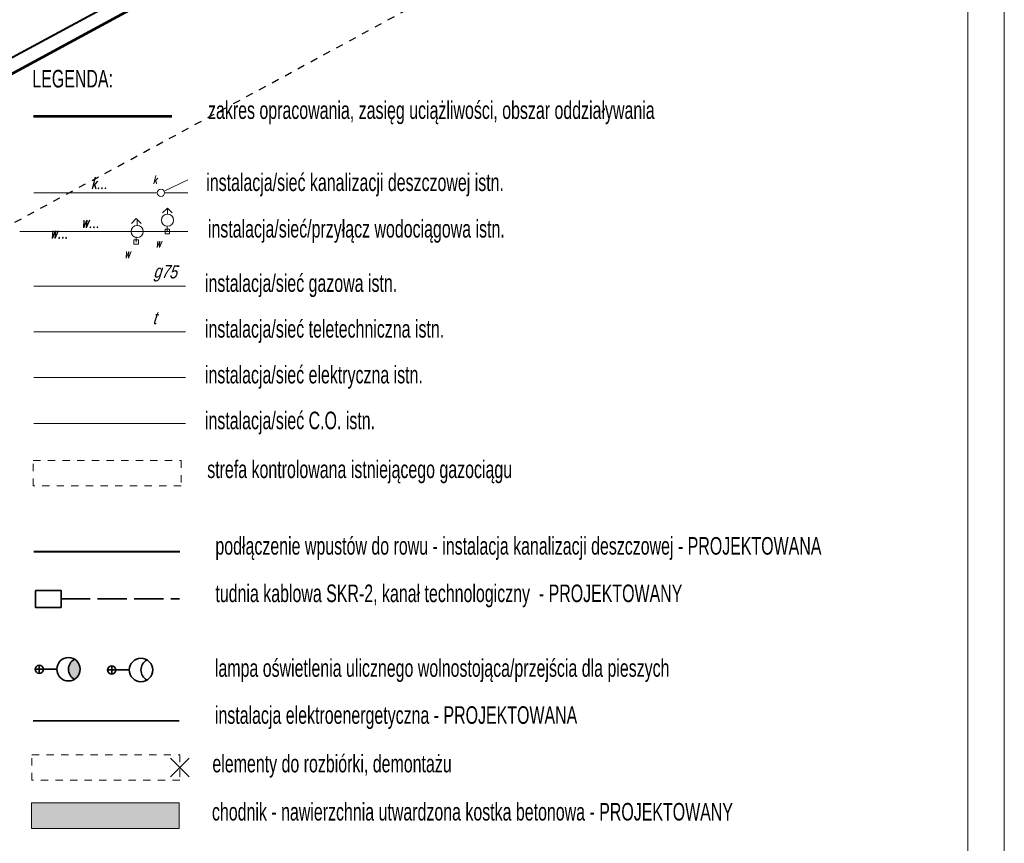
# Model space of a CAD drawing. Header units: metres. Extents: x 7437397 to 7437781, y 5556608 to 5556944.
# Tile 44 of 46: x 7437714 to 7437781, y 5556683 to 5556739. Entities that reach past the tile are written whole.
import ezdxf
from ezdxf.enums import TextEntityAlignment as Align

# ---------------------------------------------------------------- set-up
doc = ezdxf.new("R2010")
doc.units = ezdxf.units.M
doc.header["$MEASUREMENT"] = 0
for name, pattern in [('0.5_0.5', [1.5, 0.5, -0.5, 0.5]), ('314-500', [2.5, 2, -0.5]), ('GUZ', [10, 5, -5]), ('PTRW01_01-500', [1, 0.5, -0.5])]:
    doc.linetypes.add(name, pattern=pattern)
doc.layers.get('0').update_dxf_attribs({"color": 250, "lineweight": 5})
for name, color, linetype, lineweight in [('_PROJ_WYMIARY', 7, 'Continuous', 9), ('_PROJ_ZAGOSPODAROWANIE', 7, 'Continuous', 13), ('_TABELKA', 7, 'Continuous', 15), ('AA sieci', 28, 'Continuous', 35), ('ARCH_0', 7, 'Continuous', 13), ('ARCH_HATCH', 7, 'Continuous', 13), ('ARCH_TITLE', 7, 'Continuous', 0), ('D_odwodnienie liniowe_wpust', 36, 'Continuous', 30), ('Elektryka_kanalizacja_technologiczna', 240, '314-500', 35), ('Elektryka_oswietlenie_zewnetrzne', 1, 'Continuous', 35), ('Elektryka_studzienki', 1, 'Continuous', 35), ('ELEKTRYKA_TRASY', 1, 'Continuous', 35), ('GAZ', 50, 'Continuous', 30), ('MPZP', 250, 'Continuous', 5), ('SZNPP_111', 7, 'Continuous', 0), ('UEEPO_585', 7, 'Continuous', 0), ('UGGPO_583', 7, 'Continuous', 0), ('UTTPO_586', 7, 'Continuous', 0), ('UWWPO_581', 7, 'Continuous', 0), ('Warstwa 1', 250, 'Continuous', 5), ('Warstwa 2', 250, 'Continuous', 5), ('Warstwa1Kanalizacja deszczowa', 34, 'Continuous', 40)]:
    doc.layers.add(name, color=color, linetype=linetype, lineweight=lineweight)
doc.layers.add('PB', color=9, linetype='Continuous')
doc.styles.add('DROGI', font='arial.ttf', dxfattribs={"width": 0.55, "height": 1.25})
doc.styles.add('romans_1', font='romans.shx', dxfattribs={"width": 0.7, "oblique": 14, "height": 0.7})
doc.styles.add('romans_2', font='romans.shx', dxfattribs={"width": 0.7, "oblique": 14, "height": 0.85})
doc.styles.add('Style-WORKING_1250 I 0.26180', font='WORKING_1250.shx', dxfattribs={"oblique": 15})
doc.linetypes.add('KTOK05_01-500', pattern='A,3.75,[13,dgnlstyle-rozp_2015.shx,S=0.002778,R=0,X=0,Y=0],3.75', length=7.5)

# ---------------------------------------------------------------- blocks, each defined once
blk = doc.blocks.new('wyci')
at = {"color": 1, "linetype": 'Continuous', "lineweight": 13, "flags": 128}
for points in [[(4544150.2, 5410499.56), (4544147.63, 5410502.13)], [(4544147.63, 5410499.56), (4544150.2, 5410502.13)]]:
    blk.add_lwpolyline(points, dxfattribs=at)
blk = doc.blocks.new('slup_oswietleniowy_3')
h = blk.add_hatch(color=256)
h.dxf.hatch_style = 1
h.paths.add_polyline_path([(3, -0.866, 0.267949), (3.5, 0, 0.267949), (3, 0.866, 0.57735)])
for p, q in [((-0.35, 0), (1.5, 0)), ((0, 0.35), (0, -0.35))]:
    blk.add_line(p, q)
for centre, radius in [((2.5, 0), 1), ((0, 0), 0.35)]:
    blk.add_circle(centre, radius)
blk.add_arc((3.5, 0), 1, 120, 240)
blk = doc.blocks.new('slup_oswietleniowy_4')
for p, q in [((-0.35, 0), (1.5, 0)), ((0, 0.35), (0, -0.35))]:
    blk.add_line(p, q)
for centre, radius in [((2.5, 0), 1), ((0, 0), 0.35)]:
    blk.add_circle(centre, radius)
blk.add_arc((3.5, 0), 1, 120, 240)

msp = doc.modelspace()

# ---------------------------------------------------------------- hatches: boundary and pattern name
at = {"layer": 'ARCH_HATCH', "linetype": 'Continuous', "lineweight": 25}
h = msp.add_hatch(color=254, dxfattribs=at)
h.dxf.hatch_style = 1
h.paths.add_polyline_path([(7437714.775, 5556685.312), (7437724.875, 5556685.312), (7437724.875, 5556683.573), (7437714.775, 5556683.573)])

# ---------------------------------------------------------------- linework, layer by layer
at = {"layer": '_PROJ_ZAGOSPODAROWANIE', "linetype": '314-500', "const_width": 0.2}
msp.add_lwpolyline([(7437724.383, 5556732.236), (7437714.909, 5556732.236)], dxfattribs=at)
at = {"layer": '_PROJ_ZAGOSPODAROWANIE', "color": 10, "linetype": '0.5_0.5'}
msp.add_lwpolyline([(7437714.806, 5556688.604), (7437724.906, 5556688.604), (7437724.906, 5556686.866), (7437714.806, 5556686.866)], close=True, dxfattribs=at)
at = {"layer": '_TABELKA', "color": 7}
for points in [[(7437781.258, 5556832.776), (7437417.541, 5556832.776), (7437417.541, 5556622.776), (7437781.258, 5556622.776)], [(7437778.758, 5556830.276), (7437420.041, 5556830.276), (7437420.041, 5556625.276), (7437778.758, 5556625.276)]]:
    msp.add_lwpolyline(points, close=True, dxfattribs=at)
at = {"layer": 'AA sieci', "color": 17, "lineweight": 9}
for p, q in [((7437725.448, 5556727.901, 0.262), (7437723.842, 5556727.115, 0.032)), ((7437725.448, 5556727.901, 0.262), (7437723.842, 5556727.115, 0.032)), ((7437714.928, 5556727.006), (7437723.371, 5556727.006)), ((7437714.928, 5556727.006), (7437723.371, 5556727.006)), ((7437723.867, 5556727.006), (7437725.448, 5556727.006)), ((7437723.867, 5556727.006), (7437725.448, 5556727.006))]:
    msp.add_line(p, q, dxfattribs=at)
msp.add_circle((7437723.619, 5556727.006), 0.248, dxfattribs=at)
msp.add_circle((7437723.619, 5556727.006), 0.248, dxfattribs=at)
at = {"layer": 'ARCH_TITLE', "color": 7, "linetype": 'Continuous'}
msp.add_lwpolyline([(7437714.775, 5556685.312), (7437724.875, 5556685.312), (7437724.875, 5556683.573), (7437714.775, 5556683.573)], close=True, dxfattribs=at)
at = {"layer": 'D_odwodnienie liniowe_wpust'}
msp.add_line((7437714.928, 5556702.495), (7437724.91, 5556702.495), dxfattribs=at)
at = {"layer": 'Elektryka_kanalizacja_technologiczna', "lineweight": 35}
msp.add_line((7437716.791, 5556699.251), (7437724.881, 5556699.251), dxfattribs=at)
at = {"layer": 'Elektryka_studzienki'}
msp.add_lwpolyline([(7437715.041, 5556699.831), (7437716.791, 5556699.831), (7437716.791, 5556698.671), (7437715.041, 5556698.671)], close=True, dxfattribs=at)
at = {"layer": 'ELEKTRYKA_TRASY', "lineweight": 35}
msp.add_line((7437714.893, 5556690.933), (7437724.875, 5556690.933), dxfattribs=at)
at = {"layer": 'GAZ', "linetype": '0.5_0.5', "lineweight": 20}
msp.add_lwpolyline([(7437714.893, 5556708.717), (7437724.993, 5556708.717), (7437724.993, 5556706.978), (7437714.893, 5556706.978)], close=True, dxfattribs=at)
at = {"layer": 'MPZP', "color": 212, "linetype": 'KTOK05_01-500', "lineweight": 40, "flags": 128}
msp.add_lwpolyline([(7437495.183, 5556636.991), (7437534.91, 5556646.91), (7437607.002, 5556679.825), (7437691.32, 5556724.349), (7437761.13, 5556762.033)], dxfattribs=at)
at = {"layer": 'PB', "color": 5, "linetype": 'GUZ', "lineweight": 5}
for p, q in [((7437724.062, 5556725.971, 136.481), (7437723.732, 5556725.64, 136.481)), ((7437724.062, 5556725.558, 136.481), (7437724.062, 5556725.971, 136.481)), ((7437724.062, 5556725.971, 136.481), (7437724.393, 5556725.64, 136.481)), ((7437721.931, 5556725.251), (7437721.6, 5556724.921)), ((7437721.931, 5556725.251), (7437722.262, 5556724.921)), ((7437721.991, 5556724.778), (7437721.991, 5556725.191)), ((7437724.054, 5556724.364), (7437724.054, 5556724.73)), ((7437721.923, 5556723.645, -136.481), (7437721.923, 5556724.011, -136.481))]:
    msp.add_line(p, q, dxfattribs=at)
at = {"layer": 'PB', "lineweight": 5}
for p, q in [((7437724.209, 5556724.519), (7437723.899, 5556724.519)), ((7437723.899, 5556724.519), (7437723.899, 5556724.209)), ((7437724.209, 5556724.209), (7437724.209, 5556724.519)), ((7437723.899, 5556724.209), (7437724.209, 5556724.209)), ((7437722.078, 5556723.8, -136.481), (7437721.768, 5556723.8, -136.481)), ((7437721.768, 5556723.8, -136.481), (7437721.768, 5556723.489, -136.481)), ((7437721.768, 5556723.489, -136.481), (7437722.078, 5556723.489, -136.481)), ((7437722.078, 5556723.489, -136.481), (7437722.078, 5556723.8, -136.481))]:
    msp.add_line(p, q, dxfattribs=at)
at = {"layer": 'PB', "color": 5, "lineweight": 5}
for centre in [(7437724.062, 5556725.144, 136.481), (7437721.991, 5556724.364)]:
    msp.add_circle(centre, 0.414, dxfattribs=at)
at = {"layer": 'SZNPP_111', "color": 6, "linetype": 'Continuous', "lineweight": 9}
msp.add_line((7437714.928, 5556711.248), (7437725.298, 5556711.248), dxfattribs=at)
at = {"layer": 'UEEPO_585', "color": 1, "linetype": 'Continuous', "lineweight": 13}
msp.add_line((7437714.928, 5556714.377), (7437725.298, 5556714.377), dxfattribs=at)
at = {"layer": 'UGGPO_583', "color": 2, "linetype": 'Continuous', "lineweight": 18}
msp.add_line((7437714.928, 5556720.634), (7437725.298, 5556720.634), dxfattribs=at)
at = {"layer": 'UTTPO_586', "color": 40, "linetype": 'Continuous', "lineweight": 18}
msp.add_line((7437714.928, 5556717.506), (7437725.298, 5556717.506), dxfattribs=at)
at = {"layer": 'UWWPO_581', "color": 5, "linetype": 'Continuous'}
msp.add_line((7437725.448, 5556724.364), (7437713.971, 5556724.364), dxfattribs=at)
at = {"layer": 'Warstwa 1', "color": 207, "linetype": 'Continuous', "lineweight": 53, "true_color": 0x6e1e6e, "flags": 128}
msp.add_lwpolyline([(7437466.384, 5556694.725), (7437479.253, 5556654.299), (7437507.556, 5556623.548), (7437507.556, 5556623.548), (7437761.553, 5556761.255), (7437724.258, 5556829.774), (7437466.384, 5556694.725)], close=True, dxfattribs=at)
at = {"layer": 'Warstwa 2', "color": 5, "linetype": 'PTRW01_01-500', "lineweight": 30, "flags": 128}
msp.add_lwpolyline([(7437497.381, 5556607.746), (7437776.307, 5556758.981), (7437676.21, 5556943.59), (7437397.285, 5556792.356), (7437497.381, 5556607.746)], close=True, dxfattribs=at)
at = {"layer": 'Warstwa1Kanalizacja deszczowa'}
msp.add_line((7437714.928, 5556702.495), (7437724.91, 5556702.495), dxfattribs=at)

# ---------------------------------------------------------------- block references
at = {"layer": 'ARCH_0', "lineweight": 30, "xscale": 0.5, "yscale": 0.5, "zscale": 0.5}
msp.add_blockref('wyci', (5165650.448, 2851437.313), dxfattribs=at)
at = {"layer": 'Elektryka_oswietlenie_zewnetrzne', "linetype": 'Continuous', "xscale": 0.8, "yscale": 0.8, "zscale": 0.001}
msp.add_blockref('slup_oswietleniowy_3', (7437715.301, 5556694.446), dxfattribs=at)
at = {"layer": 'Elektryka_oswietlenie_zewnetrzne', "xscale": 0.8, "yscale": 0.8, "zscale": 0.8}
msp.add_blockref('slup_oswietleniowy_4', (7437720.254, 5556694.399), dxfattribs=at)

# ---------------------------------------------------------------- texts
at = {"layer": '_PROJ_WYMIARY', "style": 'DROGI', "width": 0.65}
for s, p in [('LEGENDA:', (7437714.83, 5556734.21)), ('zakres opracowania, zasięg uciążliwości, obszar oddziaływania', (7437726.838, 5556732.058)), ('instalacja/sieć kanalizacji deszczowej istn.', (7437726.715, 5556727.131)), ('instalacja/sieć/przyłącz wodociągowa istn.', (7437726.829, 5556723.952)), ('instalacja/sieć gazowa istn.', (7437726.625, 5556720.24)), ('instalacja/sieć teletechniczna istn.', (7437726.625, 5556717.112)), ('instalacja/sieć elektryczna istn.', (7437726.625, 5556713.983)), ('instalacja/sieć C.O. istn.', (7437726.625, 5556710.854)), ('strefa kontrolowana istniejącego gazociągu', (7437726.784, 5556707.514)), ('podłączenie wpustów do rowu - instalacja kanalizacji deszczowej - PROJEKTOWANA', (7437727.341, 5556702.281)), ('tudnia kablowa SKR-2, kanał technologiczny  - PROJEKTOWANY', (7437727.341, 5556699.037)), ('lampa oświetlenia ulicznego wolnostojąca/przejścia dla pieszych', (7437727.306, 5556693.931)), ('instalacja elektroenergetyczna - PROJEKTOWANA', (7437727.306, 5556690.719)), ('elementy do rozbiórki, demontażu', (7437727.137, 5556687.402)), ('chodnik - nawierzchnia utwardzona kostka betonowa - PROJEKTOWANY', (7437727.106, 5556684.109))]:
    msp.add_text(s, height=1.2, dxfattribs=at).set_placement(p)
at = {"layer": 'PB', "color": 13, "linetype": 'Continuous', "lineweight": 9, "style": 'romans_2', "oblique": 14, "width": 0.7}
msp.add_text('k...', height=0.7896, dxfattribs=at).set_placement((7437719.378, 5556727.049), align=Align.BOTTOM_CENTER)
at = {"layer": 'PB', "color": 13, "lineweight": 9, "style": 'romans_1', "oblique": 14, "width": 0.7}
msp.add_text('k', height=0.579, dxfattribs=at).set_placement((7437723.065, 5556727.616, -1.241))
at = {"layer": 'PB', "linetype": 'Continuous', "lineweight": 5, "style": 'romans_2', "oblique": 14, "width": 0.7}
for p in [(7437718.767, 5556724.379), (7437716.636, 5556723.659, -136.481)]:
    msp.add_text('w...', height=0.7896, dxfattribs=at).set_placement(p, align=Align.BOTTOM_CENTER)
at = {"layer": 'PB', "lineweight": 5, "style": 'romans_1', "oblique": 14, "width": 0.7}
for p in [(7437723.227, 5556723.27), (7437721.096, 5556722.551, -136.481)]:
    msp.add_text('w', height=0.658, dxfattribs=at).set_placement(p)
at = {"layer": 'UGGPO_583', "color": 2, "linetype": 'Continuous', "lineweight": 9, "style": 'Style-WORKING_1250 I 0.26180', "oblique": 15, "width": 0.8}
msp.add_text('g75', height=0.9, rotation=357.36656, dxfattribs=at).set_placement((7437723.093, 5556721.222))
at = {"layer": 'UTTPO_586', "color": 40, "linetype": 'Continuous', "lineweight": 9, "style": 'Style-WORKING_1250 I 0.26180', "oblique": 15, "width": 0.8}
msp.add_text('t', height=0.9, rotation=356.70267, dxfattribs=at).set_placement((7437723.03, 5556718.041))

doc.saveas('drawing.dxf')
